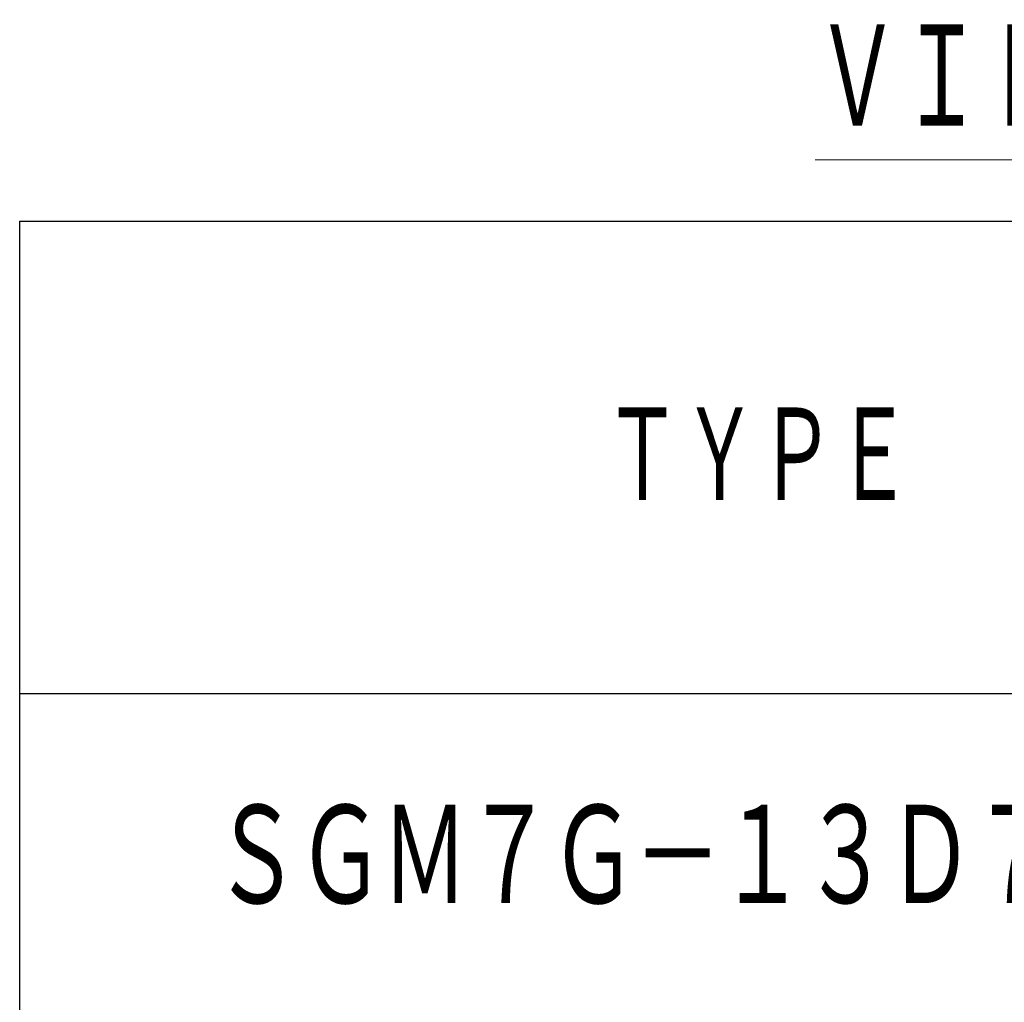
# Model space of a CAD drawing. Header units: millimetres. Extents: x 0 to 1071, y 0 to 742.
# Tile 5 of 126: x 413 to 487, y 77 to 151. Entities that reach past the tile are written whole.
import ezdxf

# ---------------------------------------------------------------- set-up
doc = ezdxf.new("R2010")
doc.units = ezdxf.units.MM
doc.header["$LTSCALE"] = 0.454724
doc.layers.add('NoLayerName_001', color=7, linetype='Continuous')
doc.styles.get("Standard").update_dxf_attribs({"font": 'txt', "bigfont": 'extfont2'})

msp = doc.modelspace()

# ---------------------------------------------------------------- linework, layer by layer
at = {"layer": 'NoLayerName_001', "color": 7, "linetype": 'Continuous', "lineweight": 25}
for p, q in [((412.5, 75), (412.5, 136)), ((412.5, 136), (1025, 136)), ((1025, 100), (412.5, 100))]:
    msp.add_line(p, q, dxfattribs=at)

# ---------------------------------------------------------------- texts
at = {"layer": 'NoLayerName_001', "color": 3, "lineweight": 13, "insert": (473.102, 142.4308), "char_height": 8.75, "attachment_point": 7}
msp.add_mtext('\\A1;\\W0.6667;\\LＶＩＥＷ\u3000Ｃ\\l', dxfattribs=at)
at = {"layer": 'NoLayerName_001', "color": 7, "lineweight": 13, "attachment_point": 5}
for s, insert, char_height in [('\\A1;\\W0.6667;ＴＹＰＥ', (468.75, 118), 8), ('\\A1;\\W0.7152;\\T0.9595;ＳＧＭ７Ｇ－１３Ｄ７ＲＫＦ', (468.8977, 87.5), 8.5)]:
    msp.add_mtext(s, dxfattribs=dict(at, insert=insert, char_height=char_height))

doc.saveas('drawing.dxf')
